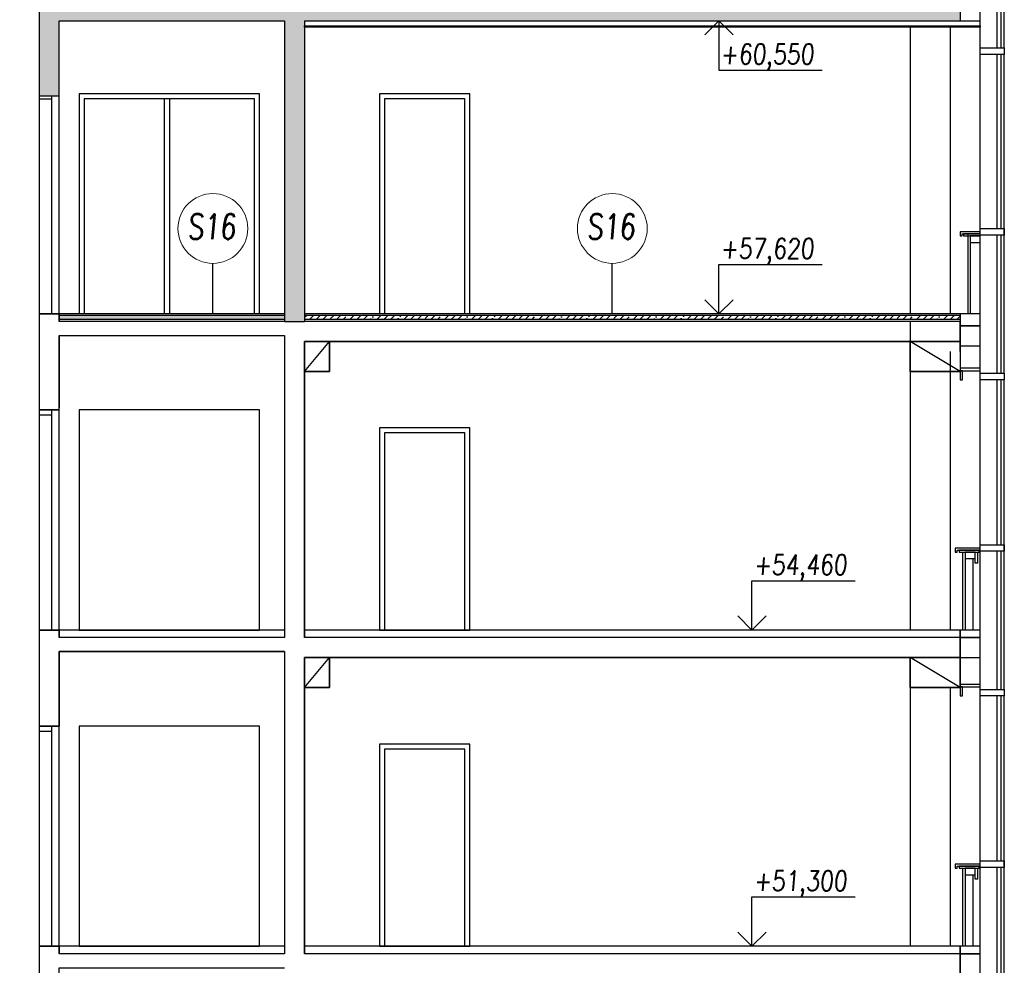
# Model space of a CAD drawing. Header units: millimetres. Extents: x 171 to 266814, y 44 to 350448.
# Tile 99 of 105: x 253429 to 263263, y 326459 to 335910. Entities that reach past the tile are written whole.
import ezdxf

# ---------------------------------------------------------------- set-up
doc = ezdxf.new("R2010")
doc.units = ezdxf.units.MM
doc.header["$LTSCALE"] = 100
doc.linetypes.add('ČÁRKOVANÁ', pattern=[19.05, 12.7, -6.35])
doc.layers.add('DVERE', color=7, linetype='Continuous', true_color=0xf00000)
for name, color, linetype in [('KOTY', 7, 'Continuous'), ('KOTY 50', 7, 'Continuous'), ('LEGENDA', 7, 'Continuous'), ('NOVA', 240, 'Continuous'), ('NOVÁ TENKÁ', 240, 'Continuous'), ('NOVÁ TLUSTÁ', 240, 'Continuous'), ('SRAFA', 9, 'Continuous'), ('TENKA', 253, 'Continuous'), ('TLUSTA', 2, 'Continuous'), ('ŽB', 3, 'Continuous'), ('ŽB NOVÝ', 240, 'Continuous')]:
    doc.layers.add(name, color=color, linetype=linetype)
doc.layers.add('SRAFA ŽB', color=254, linetype='Continuous', lineweight=35)
doc.styles.add('CS-ROMANS', font='romans.shx', dxfattribs={"width": 0.75, "oblique": 5})
doc.styles.get("Standard").update_dxf_attribs({"font": 'arial.ttf'})

# ---------------------------------------------------------------- blocks, each defined once
blk = doc.blocks.new('FASADA REZ BLOK 2')
at = {"layer": 'NOVA', "color": 0}
for p, q in [((-175, 670), (-175, 780)), ((-150, 670), (-150, 715)), ((-175, 670), (-150, 670))]:
    blk.add_line(p, q, dxfattribs=at)
for points in [[(-440.9, 2502.5), (-200, 2502.5), (-200, 2567.5), (-440.9, 2567.5)], [(0, 2592.5), (-200, 2592.5), (-200, 2617.5), (0, 2617.5)], [(0, 2502.5), (-25, 2502.5), (-25, 2592.5), (0, 2592.5)], [(-440.9, 787.5), (-200, 787.5), (-200, 852.5), (-440.9, 852.5)], [(-200, 820), (50, 820), (50, 780), (30, 780), (30, 800), (-200, 800)], [(-190, 800), (10, 800), (10, 780), (-190, 780)], [(-150, 780), (-50, 780), (-50, 715), (-150, 715)], [(0, -75), (-200, -75), (-200, 0), (0, 0)], [(0, -275), (-200, -275), (-200, -75), (0, -75)]]:
    blk.add_lwpolyline(points, close=True, dxfattribs=at)
for points in [[(-440.9, -592.5), (-440.9, 2502.5)], [(-410.9, 852.5), (-410.9, 2502.5)], [(-370.9, 852.5), (-370.9, 2502.5)], [(-200, -592.5), (-200, 2502.5)], [(-410.9, -592.5), (-410.9, 787.5)], [(-370.9, -592.5), (-370.9, 787.5)], [(-125, 715), (-125, 0)], [(-50, 715), (-50, 0)], [(-25, 780), (-25, 0)]]:
    blk.add_lwpolyline(points, dxfattribs=at)
blk = doc.blocks.new('fas 3250')
at = {"layer": 'TENKA'}
for points in [[(-440.9, 2592.5), (-200, 2592.5), (-200, 2657.5), (-440.9, 2657.5)], [(-440.9, 787.5), (-200, 787.5), (-200, 852.5), (-440.9, 852.5)], [(-200, 820), (0, 820), (0, 780), (-20, 780), (-20, 800), (-200, 800)], [(-200, 800), (-33.5, 800), (-33.5, 780), (-200, 780)], [(-200, 780), (-100, 780), (-100, 715), (-200, 715)], [(0, -120), (-200, -120), (-200, 0), (0, 0)], [(0, -320), (-200, -320), (-200, -120), (0, -120)]]:
    blk.add_lwpolyline(points, close=True, dxfattribs=at)
for points in [[(-440.9, -592.5), (-440.9, 2592.5)], [(-410.9, 852.5), (-410.9, 2592.5)], [(-370.9, 852.5), (-370.9, 2592.5)], [(-200, -592.5), (-200, 2592.5)], [(-410.9, -592.5), (-410.9, 787.5)], [(-370.9, -592.5), (-370.9, 787.5)], [(-75, 800), (-75, 0)], [(-100, 780), (-100, 0)]]:
    blk.add_lwpolyline(points, dxfattribs=at)

msp = doc.modelspace()

# ---------------------------------------------------------------- hatches: boundary and pattern name
at = {"layer": 'SRAFA'}
h = msp.add_hatch(dxfattribs=at)
h.set_pattern_fill('ANSI35', color=253, scale=15)
h.set_pattern_definition([(45, (180034.96, 267445.01), (-67.35192, 67.35192), []), (45, (180102.31, 267445.01), (-67.35192, 67.35192), [119.0625, -23.8125, 0, -23.8125])])
h.paths.add_polyline_path([(247074.253, 332954.625), (246899.253, 332954.625), (243874.253, 332954.625), (243874.253, 332914.625), (247074.253, 332914.625)])
h.paths.add_polyline_path([(251374.253, 332954.625), (250174.253, 332954.625), (250174.253, 332914.625), (251374.253, 332914.625)])
h.paths.add_polyline_path([(256074.253, 332954.625), (253824.253, 332954.625), (253824.253, 332914.625), (256074.253, 332914.625)])
h = msp.add_hatch(dxfattribs=at)
h.set_pattern_fill('ANSI35', color=253, scale=15)
h.set_pattern_definition([(45, (199184.96, 251125.01), (-67.35192, 67.35192), []), (45, (199252.31, 251125.01), (-67.35192, 67.35192), [119.0625, -23.8125, 0, -23.8125])])
h.paths.add_polyline_path([(262822.365, 332954.625), (256274.253, 332954.625), (256274.253, 332914.625), (262822.365, 332914.625)])
at = {"layer": 'SRAFA ŽB'}
h = msp.add_hatch(color=253, dxfattribs=at)
h.dxf.hatch_style = 1
h.paths.add_polyline_path([(250174.253, 346369.795), (251374.253, 346369.795), (251374.253, 346589.795), (253623.309, 346589.795), (253624.253, 344899.625), (253824.253, 344899.625), (253824.253, 345509.625), (256074.253, 345509.625), (256074.253, 342044.625), (256074.253, 339469.625), (256074.253, 339349.625), (253824.253, 339349.625), (253824.253, 339469.625), (253624.253, 339469.625), (253624.253, 338399.625), (253824.253, 338399.625), (253824.253, 339149.652), (256074.253, 339149.652), (256074.253, 336219.625), (256074.253, 336099.625), (253824.253, 336099.625), (253824.253, 336219.625), (253624.253, 336219.625), (253624.253, 335149.625), (253824.253, 335149.625), (253824.253, 335899.652), (256074.253, 335899.652), (256074.253, 332969.625), (256074.253, 332894.625), (256274.253, 332894.625), (256274.253, 332969.625), (256274.253, 335899.652), (262822.365, 335899.652), (262822.365, 336099.625), (256274.253, 336099.625), (256274.253, 336219.625), (256274.253, 339149.652), (262822.365, 339149.652), (262822.365, 339349.652), (256274.253, 339349.652), (256274.253, 339469.625), (256274.253, 343069.625), (256274.253, 346369.795), (262824.253, 346369.795), (262822.365, 346589.795), (262622.365, 346589.795), (262624.253, 346589.795), (256273.309, 346589.795), (256273.309, 347109.795), (256073.309, 347109.795), (256072.837, 345709.625), (253823.781, 345709.625), (253824.253, 347399.625), (251524.253, 347399.625), (251524.253, 347219.625), (253623.309, 347219.625), (253623.309, 346589.795), (247273.309, 346589.795), (247273.316, 347009.795), (247074.26, 347009.795), (247074.253, 345709.625), (243874.253, 345709.795), (243874.253, 347109.795), (243674.253, 347109.795), (243674.253, 346589.795), (237124.253, 346589.795), (237124.253, 346369.795), (243674.253, 346369.795), (243674.253, 342599.652), (237124.253, 342599.652), (237124.253, 342399.652), (241776.753, 342399.652), (241851.753, 342399.652), (243674.253, 342399.625), (243674.253, 339469.625), (243674.253, 339349.625), (237124.253, 339349.625), (237124.253, 339309.625), (237124.253, 339149.652), (241776.753, 339149.652), (241851.753, 339149.652), (243674.253, 339149.652), (243674.253, 332969.625), (243674.253, 332894.625), (243874.253, 332894.625), (243874.253, 332969.625), (243874.253, 339149.652), (244809.253, 339149.652), (244909.253, 339149.652), (245839.253, 339149.652), (245939.253, 339149.652), (247074.253, 339149.652), (247074.253, 332954.625), (247074.253, 332894.625), (247274.253, 332894.625), (247274.253, 334359.625), (249974.253, 334359.625), (249974.253, 332969.625), (249974.253, 332894.625), (250174.253, 332894.625), (250174.253, 332969.625), (250174.253, 335899.625), (251374.253, 335899.625), (251374.253, 332969.625), (251374.253, 332894.625), (251524.253, 332894.625), (251524.253, 347399.632), (251374.253, 347399.618), (251374.253, 342044.625), (251374.253, 339469.625), (251374.253, 339349.652), (250174.253, 339349.652), (250174.253, 339469.625), (250174.253, 342359.625)])
h.paths.add_polyline_path([(243874.253, 342399.652), (244809.253, 342399.652), (244909.253, 342399.652), (245839.253, 342399.652), (245939.253, 342399.652), (247074.253, 342399.652), (247074.253, 342599.625), (243874.253, 342599.625), (243874.253, 345509.625), (247074.253, 345509.625), (247074.253, 342029.625), (247074.253, 339454.625), (247074.253, 339349.625), (243874.253, 339349.625), (243874.253, 339469.625)], flags=16)
h.paths.add_polyline_path([(244909.253, 339454.625), (244909.253, 339469.625), (244909.253, 342319.625), (245839.253, 342319.625), (245839.253, 339469.625), (245839.253, 339454.625), (245939.253, 339454.625), (245939.253, 339469.625), (245939.253, 342319.625), (246874.253, 342319.625), (246874.253, 339469.625), (246874.253, 339454.625)], flags=0)
h.paths.add_polyline_path([(246874.253, 344644.625), (243874.253, 344644.625), (243874.253, 344659.625), (246874.253, 344659.625)], flags=0)
h.paths.add_polyline_path([(247274.253, 346369.795), (249974.253, 346369.795), (249974.253, 341094.625), (249974.253, 341019.652), (247274.253, 341019.652), (247274.253, 341094.652)], flags=16)
h.paths.add_polyline_path([(247274.253, 340859.652), (249974.253, 340859.652), (249974.253, 337844.652), (249974.253, 337769.652), (247274.253, 337769.652), (247274.253, 337844.652)], flags=16)
h.paths.add_polyline_path([(247274.253, 344644.625), (247274.253, 344659.625), (249974.253, 344659.625), (249974.253, 344644.625)], flags=0)
h.paths.add_polyline_path([(247274.253, 337609.652), (249974.253, 337609.652), (249974.253, 334594.625), (249974.253, 334519.625), (247274.253, 334519.625), (247274.253, 334594.625)], flags=16)
h.paths.add_polyline_path([(250174.253, 339149.625), (251374.253, 339149.625), (251374.253, 336219.625), (251374.253, 336099.652), (250174.253, 336099.652), (250174.253, 336219.625)], flags=16)
h.paths.add_polyline_path([(250174.253, 338239.625), (251374.253, 338239.625), (251374.253, 336219.625), (250174.253, 336219.625)], flags=0)
h.paths.add_polyline_path([(243674.253, 336099.652), (237124.253, 336099.652), (237124.253, 335899.652), (241776.753, 335899.652), (241851.753, 335899.652), (243674.253, 335899.652)], flags=17)
h.paths.add_polyline_path([(247074.253, 336099.625), (243874.253, 336099.625), (243874.253, 336059.625), (243874.253, 335899.652), (247074.253, 335899.652)], flags=17)
h.paths.add_polyline_path([(256074.253, 342599.625), (253824.253, 342599.625), (253824.253, 342719.625), (253624.253, 342719.625), (253624.253, 341649.625), (253824.253, 341649.625), (253824.253, 342399.625), (256074.253, 342399.625)], flags=17)
h.paths.add_polyline_path([(262822.365, 342599.625), (256274.253, 342599.625), (256274.253, 342559.625), (256274.253, 342399.666), (262822.365, 342399.639)], flags=17)

# ---------------------------------------------------------------- linework, layer by layer
at = {"layer": 'DVERE', "color": 253}
for p, q in [((255824.253, 332009.625), (254024.253, 332009.625)), ((254024.253, 332009.625), (254024.253, 329809.625)), ((255824.253, 329809.625), (255824.253, 332009.625)), ((257924.253, 331829.625), (257024.253, 331829.625)), ((257024.253, 331829.625), (257024.253, 329809.625)), ((257924.253, 329809.625), (257924.253, 331829.625)), ((257874.253, 331779.625), (257074.253, 331779.625)), ((257074.253, 331779.625), (257074.253, 329809.625)), ((257874.253, 329809.625), (257874.253, 331779.625)), ((254024.253, 329809.625), (255824.253, 329809.625)), ((257024.253, 329809.625), (257924.253, 329809.625)), ((257074.253, 329809.625), (257874.253, 329809.625)), ((255824.253, 328849.625), (254024.253, 328849.625)), ((254024.253, 328849.625), (254024.253, 326649.625)), ((255824.253, 326649.625), (255824.253, 328849.625)), ((257924.253, 328669.625), (257024.253, 328669.625)), ((257024.253, 328669.625), (257024.253, 326649.625)), ((257924.253, 326649.625), (257924.253, 328669.625)), ((257874.253, 328619.625), (257074.253, 328619.625)), ((257074.253, 328619.625), (257074.253, 326649.625)), ((257874.253, 326649.625), (257874.253, 328619.625)), ((254024.253, 326649.625), (255824.253, 326649.625)), ((257024.253, 326649.625), (257924.253, 326649.625)), ((257074.253, 326649.625), (257874.253, 326649.625))]:
    msp.add_line(p, q, dxfattribs=at)
at = {"layer": 'KOTY', "color": 253}
for p, q in [((260412.416, 335899.652), (260270.995, 335758.231)), ((260412.416, 335899.652), (260412.416, 335406.416)), ((260412.416, 335899.652), (260553.838, 335758.231)), ((260412.416, 335406.416), (261443.174, 335406.416)), ((260412.416, 332969.625), (260412.416, 333462.862)), ((260412.416, 333462.862), (261443.174, 333462.862)), ((260412.416, 332969.625), (260270.995, 333111.046)), ((260412.416, 332969.625), (260553.838, 333111.046)), ((260742.852, 329809.625), (260742.852, 330302.862)), ((260742.852, 330302.862), (261773.61, 330302.862)), ((260742.852, 329809.625), (260601.431, 329951.046)), ((260742.852, 329809.625), (260884.274, 329951.046)), ((260742.852, 326649.625), (260742.852, 327142.862)), ((260742.852, 327142.862), (261773.61, 327142.862)), ((260742.852, 326649.625), (260601.431, 326791.046)), ((260742.852, 326649.625), (260884.274, 326791.046))]:
    msp.add_line(p, q, dxfattribs=at)
at = {"layer": 'KOTY 50', "color": 253}
for p, q in [((255358.963, 332969.625), (255358.963, 333474.635)), ((259347.994, 332969.625), (259347.994, 333474.635))]:
    msp.add_line(p, q, dxfattribs=at)
at = {"layer": 'KOTY 50', "color": 253, "lineweight": 13, "ltscale": 5}
for centre in [(255358.963, 333823.145), (259347.994, 333823.145)]:
    msp.add_circle(centre, 348.51, dxfattribs=at)
at = {"layer": 'NOVA', "color": 253}
for p, q in [((263022.365, 329809.597), (262822.365, 329809.597)), ((262822.365, 329809.597), (262822.365, 329734.597)), ((262822.365, 329734.597), (262822.365, 329534.597))]:
    msp.add_line(p, q, dxfattribs=at)
at = {"layer": 'NOVÁ TENKÁ', "color": 253}
for p, q in [((253624.253, 335169.625), (253624.253, 335119.625)), ((253624.253, 335169.625), (253624.253, 332969.625)), ((253749.253, 335119.625), (253749.253, 335149.625)), ((253749.253, 332969.625), (253749.253, 335149.625)), ((253824.253, 332969.625), (253824.253, 335169.625)), ((255824.253, 335169.625), (254024.253, 335169.625)), ((254024.253, 335169.625), (254024.253, 332969.625)), ((255824.253, 335169.625), (254024.253, 335169.625)), ((254024.253, 335169.625), (254024.253, 332969.625)), ((255824.253, 332969.625), (255824.253, 335169.625)), ((255824.253, 332969.625), (255824.253, 335169.625)), ((257924.253, 335169.625), (257024.253, 335169.625)), ((257024.253, 335169.625), (257024.253, 332969.625)), ((257924.253, 332969.625), (257924.253, 335169.625)), ((253624.253, 335119.625), (253749.253, 335119.625)), ((255774.253, 335119.625), (254074.253, 335119.625)), ((254074.253, 335119.625), (254074.253, 332969.625)), ((254874.253, 332969.625), (254874.253, 335119.625)), ((254924.253, 335119.625), (254924.253, 332969.625)), ((255774.253, 332969.625), (255774.253, 335119.625)), ((257874.253, 335119.625), (257074.253, 335119.625)), ((257074.253, 335119.625), (257074.253, 332969.625)), ((257874.253, 332969.625), (257874.253, 335119.625)), ((256074.253, 332969.625), (256074.253, 332894.625)), ((256074.253, 332894.625), (256274.253, 332894.625)), ((256274.253, 332969.625), (256274.253, 332894.625))]:
    msp.add_line(p, q, dxfattribs=at)
for points in [[(256074.253, 332954.625), (253824.253, 332954.625)], [(256074.253, 332914.625), (253824.253, 332914.625)], [(262822.365, 332954.625), (256274.253, 332954.625)], [(262822.365, 332914.625), (256274.253, 332914.625)]]:
    msp.add_lwpolyline(points, dxfattribs=at)
at = {"layer": 'NOVÁ TLUSTÁ', "color": 253}
for p, q in [((256074.253, 332969.625), (253824.253, 332969.625)), ((262824.253, 332969.625), (256274.253, 332969.625))]:
    msp.add_line(p, q, dxfattribs=at)
msp.add_lwpolyline([(256274.253, 335849.652), (263022.365, 335849.652), (263022.365, 335834.652), (256274.253, 335834.652)], close=True, dxfattribs=at)
at = {"layer": 'TENKA', "color": 253}
for p, q in [((262322.365, 335834.652), (262322.365, 332969.625)), ((253624.253, 332969.625), (253824.253, 332969.625)), ((253824.253, 332969.625), (253824.253, 332894.625)), ((262824.253, 332894.625), (256274.253, 332894.625)), ((256274.253, 332394.625), (256524.253, 332694.625)), ((262822.365, 332394.625), (262322.365, 332694.625)), ((262322.365, 332594.625), (262322.365, 329809.597)), ((253624.253, 332029.625), (253624.253, 331979.625)), ((253749.253, 332009.625), (253624.253, 332009.625)), ((253749.253, 332009.625), (253624.253, 332009.625)), ((253824.253, 332009.625), (253624.253, 332009.625)), ((253624.253, 332009.625), (253624.253, 329809.625)), ((253749.253, 331979.625), (253749.253, 332009.625)), ((253749.253, 329809.625), (253749.253, 332009.625)), ((253824.253, 329809.625), (253824.253, 332029.625)), ((253624.253, 331959.625), (253749.253, 331959.625)), ((253624.253, 331829.625), (253624.253, 331779.625)), ((253749.253, 331779.625), (253749.253, 331829.625)), ((253624.253, 329809.625), (253824.253, 329809.625)), ((253824.253, 329809.625), (253824.253, 329734.625)), ((256074.253, 329734.625), (253824.253, 329734.625)), ((262824.253, 329734.625), (256274.253, 329734.625)), ((256274.253, 329234.625), (256524.253, 329534.625)), ((262822.365, 329234.597), (262322.365, 329534.597)), ((262322.365, 329534.597), (262322.365, 326649.597)), ((253749.253, 328849.625), (253624.253, 328849.625)), ((253824.253, 328849.625), (253624.253, 328849.625)), ((253624.253, 328849.625), (253624.253, 326649.625)), ((253749.253, 326649.625), (253749.253, 328849.625)), ((253824.253, 326649.625), (253824.253, 328849.625)), ((253624.253, 328799.625), (253749.253, 328799.625)), ((253624.253, 328669.625), (253624.253, 328619.625)), ((253749.253, 328619.625), (253749.253, 328669.625)), ((253624.253, 326649.625), (253824.253, 326649.625)), ((253824.253, 326649.625), (253824.253, 326574.625)), ((256074.253, 326574.625), (253824.253, 326574.625)), ((262824.253, 326574.625), (256274.253, 326574.625))]:
    msp.add_line(p, q, dxfattribs=at)
at = {"layer": 'TENKA', "color": 253, "ltscale": 10}
for p, q in [((262722.365, 335834.652), (262722.365, 332969.625)), ((262722.365, 332594.625), (262722.365, 329809.597))]:
    msp.add_line(p, q, dxfattribs=at)
at = {"layer": 'TENKA', "color": 253, "linetype": 'ČÁRKOVANÁ', "ltscale": 10}
msp.add_line((262722.365, 329234.597), (262722.365, 326649.597), dxfattribs=at)
at = {"layer": 'TLUSTA', "color": 253}
for p, q in [((262822.365, 332894.625), (262322.365, 332894.625)), ((262322.365, 332894.625), (262322.365, 332594.625)), ((262822.365, 332594.625), (262822.365, 332894.625)), ((253824.253, 332754.625), (253824.253, 332029.625)), ((256274.253, 332694.625), (256524.253, 332694.625)), ((256274.253, 332594.625), (256274.253, 332694.625)), ((262824.253, 332694.625), (256274.253, 332694.625)), ((256274.253, 332694.625), (256274.253, 329734.625)), ((256524.253, 332694.625), (256524.253, 332394.625)), ((256524.253, 332394.625), (256274.253, 332394.625)), ((262322.365, 332394.625), (262822.365, 332394.625)), ((253624.253, 332009.625), (253824.253, 332009.625)), ((253624.253, 329809.625), (253624.253, 328849.625)), ((256074.253, 329809.625), (253624.253, 329809.625)), ((262824.253, 329809.625), (256274.253, 329809.625)), ((262822.365, 329534.597), (262822.365, 329809.597)), ((256074.253, 329594.625), (253824.253, 329594.625)), ((253824.253, 329594.625), (253824.253, 328849.625)), ((256274.253, 329534.625), (256524.253, 329534.625)), ((256274.253, 329234.625), (256274.253, 329534.625)), ((262824.253, 329534.625), (256274.253, 329534.625)), ((256274.253, 329534.625), (256274.253, 326574.625)), ((256524.253, 329534.625), (256524.253, 329234.625)), ((262822.365, 329534.597), (262322.365, 329534.597)), ((262322.365, 329534.597), (262322.365, 329234.597)), ((262822.365, 329234.597), (262822.365, 329534.597)), ((256524.253, 329234.625), (256274.253, 329234.625)), ((262322.365, 329234.597), (262822.365, 329234.597)), ((253624.253, 328849.625), (253824.253, 328849.625)), ((253624.253, 326649.625), (253624.253, 325689.625)), ((256074.253, 326649.625), (253824.253, 326649.625)), ((262824.253, 326649.625), (256274.253, 326649.625)), ((262822.365, 326374.597), (262822.365, 326649.597))]:
    msp.add_line(p, q, dxfattribs=at)
at = {"layer": 'ŽB', "color": 253}
for p, q in [((256074.253, 332754.625), (256074.253, 329734.625)), ((256074.253, 329594.625), (256074.253, 326574.625))]:
    msp.add_line(p, q, dxfattribs=at)
for points in [[(256074.253, 332894.625), (253824.253, 332894.625), (253824.253, 332969.625), (253624.253, 332969.625), (253624.253, 332009.625), (253624.253, 332009.625), (253824.253, 332009.625), (253824.253, 332754.625), (256074.253, 332754.625)], [(256274.253, 332694.625), (262822.365, 332694.625), (262822.365, 332894.625), (256274.253, 332894.625)], [(256074.253, 332754.625), (256074.253, 329734.625)], [(256274.253, 329734.625), (256274.253, 332694.625)], [(256074.253, 329734.625), (253824.253, 329734.625), (253824.253, 329809.625), (253624.253, 329809.625), (253624.253, 328849.625), (253624.253, 328849.625), (253824.253, 328849.625), (253824.253, 329594.625), (256074.253, 329594.625)], [(256274.253, 329534.625), (262822.365, 329534.597), (262822.365, 329734.597), (256274.253, 329734.625)], [(256074.253, 329594.625), (256074.253, 326574.625)], [(256274.253, 326574.625), (256274.253, 329534.625)], [(256074.253, 326574.625), (253824.253, 326574.625), (253824.253, 326649.625), (253624.253, 326649.625), (253624.253, 325689.625), (253624.253, 325689.625), (253824.253, 325689.625), (253824.253, 326434.625), (256074.253, 326434.625)], [(256274.253, 326374.625), (262822.365, 326374.597), (262822.365, 326574.597), (256274.253, 326574.625)]]:
    msp.add_lwpolyline(points, dxfattribs=at)
for points in [[(256274.253, 332394.625), (256524.253, 332394.625), (256524.253, 332694.625), (256274.253, 332694.625)], [(262322.365, 332694.597), (262822.365, 332694.597), (262822.365, 332394.597), (262322.365, 332394.597)], [(256274.253, 329234.625), (256524.253, 329234.625), (256524.253, 329534.625), (256274.253, 329534.625)], [(262322.365, 329534.597), (262822.365, 329534.597), (262822.365, 329234.597), (262322.365, 329234.597)]]:
    msp.add_lwpolyline(points, close=True, dxfattribs=at)
at = {"layer": 'ŽB NOVÝ', "color": 253}
for p, q in [((253624.253, 336219.625), (253624.253, 335169.625)), ((253824.253, 335169.625), (253824.253, 335899.652)), ((253824.253, 335899.652), (256074.253, 335899.652)), ((256074.253, 335899.652), (256074.253, 332969.625)), ((256274.253, 335899.652), (256274.253, 332969.625)), ((256274.253, 335899.652), (262822.365, 335899.652)), ((253624.253, 335149.625), (253824.253, 335149.625))]:
    msp.add_line(p, q, dxfattribs=at)

# ---------------------------------------------------------------- block references
at = {"layer": 'TENKA', "color": 253, "xscale": -1}
for name, p in [('fas 3250', (262822.365, 336219.625)), ('fas 3250', (262822.365, 332969.625)), ('FASADA REZ BLOK 2', (262822.365, 329809.597)), ('FASADA REZ BLOK 2', (262822.365, 326649.597))]:
    msp.add_blockref(name, p, dxfattribs=at)

# ---------------------------------------------------------------- texts
at = {"layer": 'KOTY', "color": 253, "char_height": 200, "attachment_point": 1}
for s, insert in [('{\\Fromans|c238;\\Q5;\\W0.8;+60,550}', (260428.49, 335666.672)), ('{\\Fromans|c238;\\Q5;\\W0.8;+57,620}', (260428.49, 333723.118)), ('{\\Fromans|c238;\\Q5;\\W0.8;+54,460}', (260758.926, 330563.118)), ('{\\Fromans|c238;\\Q5;\\W0.8;+51,300}', (260758.926, 327403.118))]:
    msp.add_mtext_dynamic_manual_height_columns(s, width=1936.17472, gutter_width=12.5, heights=[0], dxfattribs=dict(at, insert=insert))
at = {"layer": 'LEGENDA', "color": 253, "char_height": 250, "attachment_point": 5, "style": 'CS-ROMANS'}
for insert in [(255345.278, 333842.287), (259334.309, 333842.287)]:
    msp.add_mtext('\\A1;S16', dxfattribs=dict(at, insert=insert))

doc.saveas('drawing.dxf')
